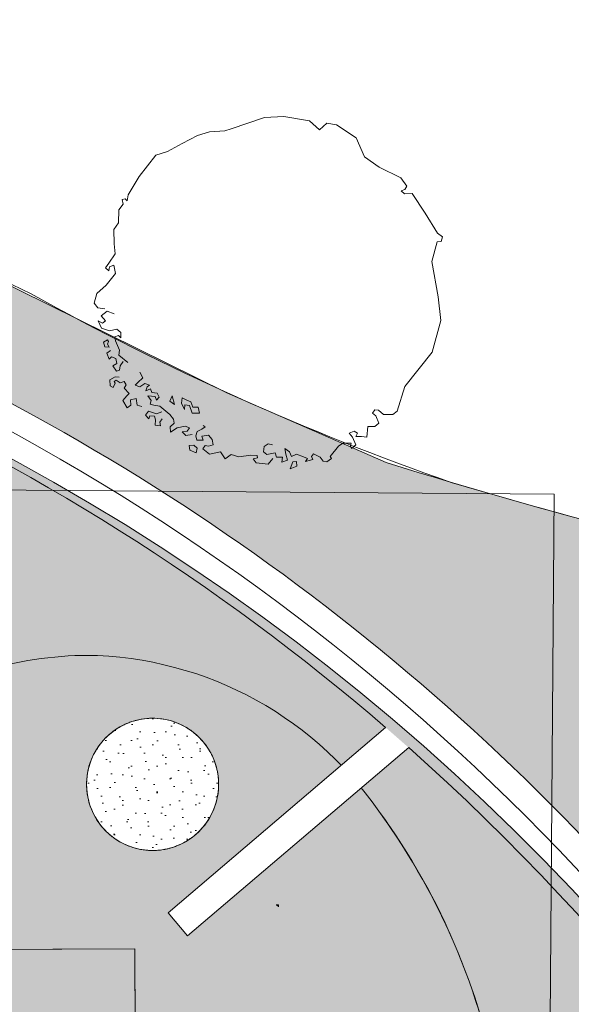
# Model space of a CAD drawing. Header units: millimetres. Extents: x 10 to 775, y -9 to 410.
# Tile 48 of 55: x 278 to 300, y 289 to 328. Entities that reach past the tile are written whole.
import ezdxf
from ezdxf.xclip import XClip

# ---------------------------------------------------------------- set-up
doc = ezdxf.new("R2010")
doc.units = ezdxf.units.MM
doc.header["$MEASUREMENT"] = 0
doc.header["$XCLIPFRAME"] = 0
doc.linetypes.add('Wipeout_Contour', pattern=[1000, 0, -1000])
for name, color, linetype in [('90 Bomen', 7, 'Continuous'), ('90 Terrein omgeving', 7, 'Continuous'), ('90 Terrein omgeving Afdek-arcering', 7, 'Continuous'), ('90 Terrein perceel', 7, 'Continuous'), ('90 Terrein perceel 2D arcering', 7, 'Continuous'), ('90 Terrein perceel Afdek-arcering', 7, 'Continuous')]:
    doc.layers.add(name, color=color, linetype=linetype)

# ---------------------------------------------------------------- blocks, each defined once
blk = doc.blocks.new('*X7')
at = {"layer": '90 Terrein omgeving Afdek-arcering', "linetype": 'Continuous', "lineweight": 0, "true_color": 0x99a3a6}
blk.add_hatch(color=253, dxfattribs=at).paths.add_polyline_path([(288.107, 292.603), (288.015, 292.605, -0.000273), (288.107, 292.531)])
blk = doc.blocks.new('*X8')
at = {"layer": '90 Terrein perceel Afdek-arcering', "linetype": 'Continuous', "lineweight": 0, "true_color": 0x99a3a6}
blk.add_hatch(color=253, dxfattribs=at).paths.add_polyline_path([(245.025, 300.581, 0.071678), (253.086, 301.852, -0.311614), (268.088, 297.437), (271.974, 299.862, -0.130679), (280.038, 302.48, -0.251809), (292.074, 296.32, -0.120048), (296.901, 284.702, -0.268396), (294.172, 276.102), (290.258, 273.652), (290.843, 272.72, -0.236828), (288.087, 262.875, -0.538053), (286.325, 263.633), (284.788, 237.324), (288.482, 237.432, -0.07769), (289.357, 243.092, -0.16797), (293.042, 247.208, -0.096986), (312.181, 249.51, -0.25949), (315.238, 247.582, -0.066974), (316.221, 240.485), (323.323, 241.654, 0.309182), (259.135, 317.654), (256.471, 318.371, 0.153026), (249.295, 311.242, 0.098127)])
blk = doc.blocks.new('*X22')
at = {"layer": '90 Terrein perceel Afdek-arcering', "linetype": 'Continuous', "lineweight": 0, "true_color": 0x99a3a6}
h = blk.add_hatch(color=253, dxfattribs=at)
h.paths.add_polyline_path([(244.821, 290.692), (282.413, 290.859), (282.476, 274.97), (272.377, 274.97), (272.377, 264.586), (282.518, 264.586), (282.627, 237.293), (284.788, 237.324), (286.325, 263.633, -0.20551), (286.992, 272.548, -0.226926), (290.258, 273.652), (294.172, 276.102, 0.268396), (296.942, 284.505, 0.120048), (292.074, 296.32, 0.251809), (280.038, 302.48, 0.130679), (271.974, 299.862), (268.088, 297.437, -0.063435), (261.832, 294.798, -0.102721), (252.529, 294.176, 0.059627), (244.821, 294.842)])
h.paths.add_polyline_path([(273.72, 295.198, -0.085604), (273.631, 295.815, -0.216071), (274.295, 297.175, -0.024159), (274.437, 297.281, -0.012832), (274.516, 297.331, -0.076518), (275.032, 297.543, -0.011025), (275.111, 297.561, -0.036896), (275.379, 297.593, -0.141923), (276.37, 297.355, -0.046449), (276.649, 297.16, -0.014795), (276.729, 297.087, -0.050478), (276.969, 296.807, -0.019592), (277.046, 296.686, -0.367209), (276.631, 294.351, -0.059162), (276.268, 294.116, -0.062337), (275.837, 293.969, -0.097312), (275.131, 293.961, -0.151267), (274.171, 294.464, -0.119279)], flags=0)
h.paths.add_polyline_path([(280.847, 296.065, -0.126459), (280.497, 297.32, -0.094674), (280.661, 298.289, -0.072315), (281.023, 298.949, -0.047719), (281.36, 299.317, -0.04482), (281.734, 299.599, -0.043121), (282.136, 299.802, -0.015693), (282.29, 299.859, -0.026447), (282.557, 299.932, -0.04172), (282.989, 299.989, -0.041712), (283.425, 299.973, -0.042105), (283.856, 299.884, -0.042931), (284.274, 299.721, -0.044289), (284.669, 299.48, -0.046396), (285.03, 299.157, -0.04972), (285.344, 298.743, -0.055429), (285.591, 298.22, -0.067627), (285.726, 297.528, -0.237587), (284.793, 295.367, -0.044597), (284.41, 295.101, -0.032547), (284.104, 294.952, -0.017028), (283.937, 294.89, -0.009945), (283.838, 294.859, -0.023795), (283.595, 294.802, -0.021833), (283.369, 294.769, -0.020625), (283.154, 294.757, -0.019954), (282.945, 294.762, -0.019719), (282.74, 294.784, -0.01989), (282.535, 294.822, -0.020492), (282.328, 294.878, -0.021622), (282.115, 294.955, -0.023489), (281.893, 295.059, -0.026554), (281.654, 295.202, -0.044444), (281.293, 295.494, -0.069581)], flags=0)
blk = doc.blocks.new('*X25')
at = {"layer": '90 Terrein omgeving Afdek-arcering', "linetype": 'Continuous', "lineweight": 0, "true_color": 0x99a3a6}
blk.add_hatch(color=253, dxfattribs=at).paths.add_polyline_path([(149.798, 272.468), (151.957, 267.42, -0.343045), (248.621, 322.041, -0.122857), (288.839, 305.28, -0.062158), (304.943, 289.867, -0.144211), (324.847, 241.997), (331.801, 244.369, 0.023501), (321.331, 273.015, 0.089942), (307.738, 294.798), (306.382, 296.681, -0.624865), (307.314, 299.522), (308.909, 299.7), (316.47, 299.014), (344.097, 295.883, 0.039013), (375.158, 295.877), (375.227, 300.701, -0.023413), (347.285, 300.853), (334.046, 301.818, -0.053223), (292.368, 310.12), (286.057, 312.881), (275.43, 318.115, 0.087441), (243.525, 326.7, 0.31395)])
blk = doc.blocks.new('Drawing_2_1', base_point=(195.726, 190.6))
at = {"layer": '90 Terrein perceel 2D arcering', "linetype": 'Continuous', "lineweight": 0, "true_color": 0x7f7f7f}
blk.add_hatch(color=8, dxfattribs=at).paths.add_polyline_path([(195.127, 233.121), (198.747, 233.135), (198.916, 191.027), (254.911, 191.252), (254.767, 227.347), (253.839, 227.344), (253.791, 239.212), (259.643, 239.235), (264.051, 237.219), (282.627, 237.293), (282.413, 290.859), (240.166, 290.689), (240.161, 291.989), (194.892, 291.808)])
at = {"layer": '90 Terrein perceel Afdek-arcering', "linetype": 'Continuous', "lineweight": 0, "true_color": 0x4ca207}
h = blk.add_hatch(dxfattribs=at)
h.set_pattern_fill('910_Puntjes_A_0001', color=74, style=0, pattern_type=2)
h.set_pattern_definition([(45, (195.72645, 192.19965), (-0.509117, 0.509117), [0, -0.48, 0, -0.72]), (110, (197.32645, 192.19965), (0.6765787, 0.2462545), [0, -0.352, 0, -0.608])])
h.paths.add_polyline_path([(282.29, 299.859, 1), (283.937, 294.89, 1)])
at = {"layer": '90 Bomen', "color": 1, "linetype": 'Continuous', "lineweight": 0}
for p, q in [((286.225, 323.327), (287.545, 323.77)), ((287.545, 323.77), (288.314, 323.818)), ((288.314, 323.818), (289.337, 323.641)), ((289.337, 323.641), (289.721, 323.29)), ((289.721, 323.29), (290.018, 323.544)), ((290.018, 323.544), (290.401, 323.488)), ((284.898, 323.061), (285.372, 323.201)), ((285.372, 323.201), (285.979, 323.245)), ((285.979, 323.245), (286.225, 323.327)), ((290.401, 323.488), (291.181, 322.966)), ((284.29, 322.742), (284.898, 323.061)), ((291.181, 322.966), (291.511, 322.224)), ((283.238, 322.284), (283.703, 322.425)), ((283.703, 322.425), (284.29, 322.742)), ((282.577, 321.437), (283.238, 322.284)), ((291.511, 322.224), (292.094, 321.808)), ((292.094, 321.808), (292.952, 321.381)), ((282.147, 320.711), (282.577, 321.437)), ((292.952, 321.381), (293.19, 321.062)), ((293.102, 320.929), (292.961, 320.87)), ((292.961, 320.87), (293.091, 320.748)), ((293.19, 321.062), (293.102, 320.929)), ((281.908, 320.525), (282.032, 320.555)), ((281.943, 320.338), (281.908, 320.525)), ((282.032, 320.555), (282.101, 320.476)), ((282.101, 320.476), (282.147, 320.711)), ((293.091, 320.748), (293.396, 320.77)), ((293.396, 320.77), (293.913, 319.981)), ((281.765, 319.61), (281.77, 320.115)), ((281.77, 320.115), (281.943, 320.338)), ((293.913, 319.981), (294.401, 319.19)), ((281.574, 319.343), (281.765, 319.61)), ((281.595, 318.777), (281.574, 319.343)), ((294.395, 318.853), (294.177, 318.071)), ((294.547, 318.864), (294.395, 318.853)), ((294.401, 319.19), (294.595, 319.051)), ((294.595, 319.051), (294.547, 318.864)), ((281.624, 318.379), (281.595, 318.777)), ((281.379, 318.003), (281.624, 318.379)), ((294.177, 318.071), (294.423, 316.671)), ((281.244, 317.825), (281.379, 318.003)), ((281.379, 317.709), (281.244, 317.825)), ((281.41, 317.858), (281.379, 317.709)), ((281.573, 317.933), (281.41, 317.858)), ((281.64, 317.602), (281.573, 317.933)), ((281.274, 317.133), (281.64, 317.602)), ((280.898, 316.81), (281.274, 317.133)), ((280.801, 316.424), (280.898, 316.81)), ((294.423, 316.671), (294.533, 315.738)), ((280.94, 316.245), (280.801, 316.424)), ((281.217, 316.203), (280.94, 316.245)), ((281.069, 315.918), (281.308, 316.104)), ((281.252, 315.721), (281.069, 315.918)), ((281.308, 316.104), (281.59, 315.999)), ((294.533, 315.738), (294.196, 314.488)), ((281.084, 315.435), (280.958, 315.721)), ((280.958, 315.721), (281.133, 315.628)), ((281.407, 315.333), (281.084, 315.435)), ((281.133, 315.628), (281.252, 315.721)), ((281.697, 315.396), (281.407, 315.333)), ((281.854, 315.261), (281.697, 315.396)), ((281.33, 314.974), (281.167, 314.876)), ((281.37, 314.909), (281.33, 314.974)), ((281.614, 315.096), (281.758, 315.148)), ((281.647, 314.93), (281.614, 315.096)), ((281.758, 315.148), (281.849, 315.05)), ((281.849, 315.05), (281.854, 315.261)), ((281.167, 314.876), (281.214, 314.692)), ((281.214, 314.692), (281.386, 314.687)), ((281.326, 314.803), (281.37, 314.909)), ((281.386, 314.687), (281.326, 314.803)), ((281.801, 314.562), (281.647, 314.93)), ((281.773, 314.371), (281.801, 314.562)), ((281.447, 314.555), (281.301, 314.441)), ((281.301, 314.441), (281.387, 314.208)), ((281.387, 314.208), (281.483, 314.301)), ((281.483, 314.301), (281.659, 314.228)), ((281.659, 314.228), (281.69, 314.042)), ((282.131, 314.082), (281.773, 314.371)), ((294.196, 314.488), (293.102, 313.12)), ((281.69, 314.042), (281.543, 313.946)), ((281.543, 313.946), (281.679, 313.733)), ((281.796, 313.776), (281.834, 313.95)), ((281.834, 313.95), (281.942, 314.112)), ((281.627, 313.507), (281.413, 313.388)), ((281.782, 313.501), (281.627, 313.507)), ((281.679, 313.733), (281.796, 313.776)), ((282.526, 313.29), (282.723, 313.473)), ((282.723, 313.473), (282.601, 313.696)), ((281.413, 313.388), (281.431, 313.15)), ((281.431, 313.15), (281.555, 313.091)), ((281.555, 313.091), (281.626, 313.257)), ((281.586, 313.323), (281.671, 313.373)), ((281.626, 313.257), (281.586, 313.323)), ((281.671, 313.373), (281.833, 313.265)), ((281.833, 313.265), (281.983, 313.328)), ((281.983, 313.328), (282.061, 313.196)), ((282.061, 313.196), (281.986, 313.054)), ((281.986, 313.054), (282.189, 312.846)), ((282.429, 313.178), (282.526, 313.29)), ((282.603, 313.107), (282.429, 313.178)), ((282.803, 313.248), (282.603, 313.107)), ((282.997, 313.178), (282.803, 313.248)), ((282.845, 312.956), (282.897, 313.107)), ((283.029, 313.033), (282.845, 312.956)), ((282.897, 313.107), (282.997, 313.178)), ((283.082, 312.889), (283.029, 313.033)), ((293.102, 313.12), (292.807, 312.148)), ((282.094, 312.754), (281.936, 312.571)), ((282.189, 312.846), (282.094, 312.754)), ((282.242, 312.593), (282.461, 312.644)), ((282.461, 312.644), (282.497, 312.39)), ((283.063, 312.572), (282.923, 312.751)), ((282.923, 312.751), (283.22, 312.731)), ((283.294, 312.863), (283.082, 312.889)), ((283.22, 312.731), (283.272, 312.588)), ((283.272, 312.588), (283.369, 312.7)), ((283.369, 312.7), (283.294, 312.863)), ((283.891, 312.76), (283.802, 312.543)), ((283.98, 312.409), (283.891, 312.76)), ((284.29, 312.676), (284.254, 312.468)), ((284.45, 312.602), (284.29, 312.676)), ((281.936, 312.571), (282.112, 312.276)), ((282.112, 312.276), (282.253, 312.391)), ((282.253, 312.391), (282.242, 312.593)), ((282.497, 312.39), (282.689, 312.335)), ((283.011, 312.421), (283.063, 312.572)), ((283.161, 312.39), (283.011, 312.421)), ((283.395, 312.344), (283.161, 312.39)), ((283.798, 312.016), (283.395, 312.344)), ((283.802, 312.543), (283.98, 312.409)), ((284.254, 312.468), (284.375, 312.22)), ((284.375, 312.22), (284.397, 312.393)), ((284.397, 312.393), (284.57, 312.372)), ((284.628, 312.513), (284.45, 312.602)), ((284.57, 312.372), (284.677, 312.071)), ((284.711, 312.313), (284.628, 312.513)), ((284.78, 312.301), (284.711, 312.313)), ((284.916, 312.312), (284.78, 312.301)), ((284.968, 312.076), (284.916, 312.312)), ((282.947, 312.143), (282.833, 311.987)), ((282.833, 311.987), (282.969, 311.85)), ((283.271, 312.041), (282.947, 312.143)), ((282.969, 311.85), (283.003, 311.958)), ((283.003, 311.958), (283.193, 311.951)), ((283.193, 311.951), (283.225, 311.806)), ((283.475, 312.119), (283.271, 312.041)), ((283.4, 311.713), (283.495, 311.847)), ((283.938, 311.837), (283.798, 312.016)), ((283.971, 311.671), (283.938, 311.837)), ((284.677, 312.071), (284.968, 312.076)), ((291.914, 312.205), (291.831, 312.076)), ((291.831, 312.076), (291.962, 311.964)), ((292.068, 312.186), (291.914, 312.205)), ((291.962, 311.964), (292.082, 311.678)), ((292.265, 312.017), (292.068, 312.186)), ((292.633, 312.013), (292.265, 312.017)), ((292.807, 312.148), (292.633, 312.013)), ((283.225, 311.806), (283.219, 311.595)), ((283.219, 311.595), (283.432, 311.568)), ((283.432, 311.568), (283.4, 311.713)), ((283.813, 311.534), (283.971, 311.671)), ((283.828, 311.324), (283.813, 311.534)), ((284.09, 311.491), (283.828, 311.324)), ((284.4, 311.556), (284.09, 311.491)), ((284.574, 311.484), (284.4, 311.556)), ((284.479, 311.351), (284.574, 311.484)), ((285.062, 311.436), (285.202, 311.531)), ((285.202, 311.531), (285.114, 311.587)), ((291.64, 311.543), (291.608, 311.12)), ((291.916, 311.536), (291.64, 311.543)), ((292.082, 311.678), (291.916, 311.536)), ((284.29, 311.337), (284.479, 311.351)), ((284.428, 311.179), (284.29, 311.337)), ((284.678, 311.219), (284.428, 311.179)), ((284.829, 311.167), (284.879, 311.339)), ((284.862, 311.001), (284.829, 311.167)), ((284.879, 311.339), (285.062, 311.436)), ((285.331, 311.204), (285.061, 311.163)), ((285.061, 311.163), (285.115, 310.998)), ((285.471, 311.025), (285.331, 311.204)), ((291.107, 311.356), (290.902, 311.278)), ((290.902, 311.278), (291.04, 311.12)), ((291.04, 311.12), (291.168, 310.814)), ((291.238, 311.282), (291.107, 311.356)), ((291.164, 311.15), (291.238, 311.282)), ((291.389, 311.142), (291.164, 311.15)), ((291.608, 311.12), (291.389, 311.142)), ((284.751, 310.803), (284.562, 310.789)), ((284.562, 310.789), (284.59, 310.606)), ((284.885, 310.687), (284.751, 310.803)), ((284.846, 310.493), (284.885, 310.687)), ((285.115, 310.998), (284.862, 311.001)), ((285.098, 310.66), (285.193, 310.794)), ((285.193, 310.794), (285.322, 310.761)), ((285.322, 310.761), (285.507, 310.817)), ((285.507, 310.817), (285.471, 311.025)), ((287.505, 310.544), (287.532, 310.756)), ((287.532, 310.756), (287.693, 310.852)), ((287.693, 310.852), (287.863, 310.822)), ((288.537, 310.535), (288.359, 310.67)), ((288.359, 310.67), (288.397, 310.441)), ((290.477, 310.763), (290.149, 310.36)), ((290.658, 310.881), (290.477, 310.763)), ((290.982, 310.886), (290.658, 310.881)), ((290.96, 310.777), (290.982, 310.886)), ((290.989, 310.674), (290.96, 310.777)), ((291.168, 310.814), (290.989, 310.674)), ((284.59, 310.606), (284.846, 310.493)), ((285.366, 310.449), (285.098, 310.66)), ((285.801, 310.544), (285.366, 310.449)), ((285.99, 310.263), (285.801, 310.544)), ((286.23, 310.428), (285.99, 310.263)), ((286.531, 310.345), (286.23, 310.428)), ((287.011, 310.402), (286.531, 310.345)), ((287.263, 310.399), (287.011, 310.402)), ((287.105, 310.261), (287.271, 310.295)), ((287.271, 310.295), (287.263, 310.399)), ((287.64, 310.427), (287.505, 310.544)), ((287.972, 310.494), (287.64, 310.427)), ((287.883, 310.277), (287.689, 310.052)), ((288.026, 310.329), (287.972, 310.494)), ((288.258, 310.326), (288.026, 310.329)), ((288.23, 310.134), (288.258, 310.326)), ((288.397, 310.441), (288.455, 310.214)), ((288.614, 310.352), (288.537, 310.535)), ((288.817, 310.451), (288.614, 310.352)), ((289.098, 310.345), (288.817, 310.451)), ((289.251, 310.273), (289.098, 310.345)), ((289.169, 310.155), (289.251, 310.273)), ((289.489, 310.459), (289.413, 310.348)), ((289.413, 310.348), (289.458, 310.233)), ((289.758, 310.328), (289.489, 310.459)), ((289.868, 310.171), (289.758, 310.328)), ((290.197, 310.279), (290.018, 310.14)), ((290.149, 310.36), (290.197, 310.279)), ((287.222, 310.102), (287.105, 310.261)), ((287.689, 310.052), (287.222, 310.102)), ((288.455, 310.214), (288.23, 310.134)), ((288.671, 310.146), (288.565, 309.864)), ((288.565, 309.864), (288.831, 309.968)), ((288.817, 310.156), (288.671, 310.146)), ((288.831, 309.968), (288.817, 310.156)), ((289.458, 310.233), (289.169, 310.155)), ((290.018, 310.14), (289.868, 310.171))]:
    blk.add_line(p, q, dxfattribs=at)
at = {"layer": '90 Terrein omgeving', "color": 2, "linetype": 'Continuous', "lineweight": 0, "flags": 128}
blk.add_lwpolyline([(375.615, 327.656), (124.607, 331.369), (149.798, 272.468, -0.340746), (252.563, 325.466, -0.068067), (278.302, 316.791, 0.04296), (294.941, 309.33, 0.049721), (334.046, 301.818), (347.285, 300.853, 0.023413), (375.227, 300.701)], format="xyb", close=True, dxfattribs=at)
at = {"layer": '90 Terrein omgeving', "color": 9, "linetype": 'Continuous', "lineweight": 0, "flags": 128}
for points in [[(149.798, 272.468), (151.957, 267.42, -0.343045), (248.621, 322.041, -0.122857), (288.839, 305.28, -0.062158), (304.943, 289.867, -0.144211), (324.847, 241.997), (331.801, 244.369, 0.023501), (321.331, 273.015, 0.089942), (307.738, 294.798), (306.382, 296.681, -0.624865), (307.314, 299.522), (308.909, 299.7), (316.47, 299.014), (344.097, 295.883, 0.039013), (375.158, 295.877), (375.227, 300.701, -0.023413), (347.285, 300.853), (334.046, 301.818, -0.053223), (292.368, 310.12), (286.057, 312.881), (275.43, 318.115, 0.087441), (243.525, 326.7, 0.31395)], [(288.107, 292.603), (288.015, 292.605, -0.000273), (288.107, 292.531)]]:
    blk.add_lwpolyline(points, format="xyb", close=True, dxfattribs=at)
at = {"layer": '90 Terrein omgeving', "color": 2, "linetype": 'Continuous', "lineweight": 0, "flags": 128}
blk.add_lwpolyline([(149.027, 309.997), (299.023, 308.857), (297.967, 169.92), (147.971, 171.06)], close=True, dxfattribs=at)
at = {"layer": '90 Terrein perceel', "color": 9, "linetype": 'Continuous', "lineweight": 0, "flags": 128}
for points in [[(245.025, 300.581, 0.071678), (253.086, 301.852, -0.311614), (268.088, 297.437), (271.974, 299.862, -0.130679), (280.038, 302.48, -0.251809), (292.074, 296.32, -0.120048), (296.901, 284.702, -0.268396), (294.172, 276.102), (290.258, 273.652), (290.843, 272.72, -0.236828), (288.087, 262.875, -0.538053), (286.325, 263.633), (284.788, 237.324), (288.482, 237.432, -0.07769), (289.357, 243.092, -0.16797), (293.042, 247.208, -0.096986), (312.181, 249.51, -0.25949), (315.238, 247.582, -0.066974), (316.221, 240.485), (323.323, 241.654, 0.309182), (259.135, 317.654), (256.471, 318.371, 0.153026), (249.295, 311.242, 0.098127)], [(244.821, 290.692), (244.821, 294.842, -0.059627), (252.529, 294.176, 0.102721), (261.832, 294.798, 0.063435), (268.088, 297.437), (271.974, 299.862, -0.130679), (280.038, 302.48, -0.251809), (292.074, 296.32, -0.120048), (296.942, 284.505, -0.268396), (294.172, 276.102), (290.258, 273.652, 0.226926), (286.992, 272.548, 0.20551), (286.325, 263.633), (284.788, 237.324), (282.627, 237.293), (282.518, 264.586), (272.377, 264.586), (272.377, 274.97), (282.476, 274.97), (282.413, 290.859)], [(280.847, 296.065, 0.069581), (281.293, 295.494, 0.044444), (281.654, 295.202, 0.026554), (281.893, 295.059, 0.023489), (282.115, 294.955, 0.021622), (282.328, 294.878, 0.020492), (282.535, 294.822, 0.01989), (282.74, 294.784, 0.019719), (282.945, 294.762, 0.019954), (283.154, 294.757, 0.020625), (283.369, 294.769, 0.021833), (283.595, 294.802, 0.023795), (283.838, 294.859, 0.009945), (283.937, 294.89, 0.017028), (284.104, 294.952, 0.032547), (284.41, 295.101, 0.044597), (284.793, 295.367, 0.237587), (285.726, 297.528, 0.067627), (285.591, 298.22, 0.055429), (285.344, 298.743, 0.04972), (285.03, 299.157, 0.046396), (284.669, 299.48, 0.044289), (284.274, 299.721, 0.042931), (283.856, 299.884, 0.042105), (283.425, 299.973, 0.041712), (282.989, 299.989, 0.04172), (282.557, 299.932, 0.026447), (282.29, 299.859, 0.015693), (282.136, 299.802, 0.043121), (281.734, 299.599, 0.04482), (281.36, 299.317, 0.047719), (281.023, 298.949, 0.072315), (280.661, 298.289, 0.094674), (280.497, 297.32, 0.126459)]]:
    blk.add_lwpolyline(points, format="xyb", close=True, dxfattribs=at)
at = {"layer": '90 Terrein perceel', "color": 1, "linetype": 'Continuous', "lineweight": 0, "flags": 128}
blk.add_lwpolyline([(282.29, 299.859, 1), (283.937, 294.89, 1)], format="xyb", close=True, dxfattribs=at)
at = {"layer": '90 Terrein perceel', "color": 9, "linetype": 'Continuous', "lineweight": 0, "flags": 128}
blk.add_lwpolyline([(195.127, 233.121), (198.747, 233.135), (198.916, 191.027), (254.911, 191.252), (254.767, 227.347), (253.839, 227.344), (253.791, 239.212), (259.643, 239.235), (264.051, 237.219), (282.627, 237.293), (282.413, 290.859), (240.166, 290.689), (240.161, 291.989), (194.892, 291.808)], close=True, dxfattribs=at)
at = {"layer": '90 Terrein perceel', "color": 2, "linetype": 'Continuous', "lineweight": 0}
for radius, start, end in [(89.282, 5.62298, 83.34701), (88.082, 49.25683, 83.34701), (88.082, 5.62298, 48.46766)]:
    blk.add_arc((234.86, 232.891), radius, start, end, dxfattribs=at)
at = {"layer": '90 Terrein omgeving', "color": 4, "linetype": 'Continuous', "lineweight": 0}
for name in ['*X25', '*X8', '*X22', '*X7']:
    blk.add_blockref(name, (0, 0), dxfattribs=at)
at = {"color": 254, "linetype": 'Wipeout_Contour', "lineweight": 0, "ltscale": 1651.90679}
blk.add_wipeout([(284.502, 291.372), (293.262, 298.828), (292.348, 299.626), (283.725, 292.285)], dxfattribs=at).dxf.layer = '90 Terrein perceel Afdek-arcering'
at = {"layer": '90 Terrein perceel', "color": 2, "linetype": 'Continuous', "lineweight": 0, "flags": 128}
for points in [[(292.348, 299.626), (283.725, 292.285)], [(284.502, 291.372), (293.262, 298.828)], [(283.725, 292.285), (284.502, 291.372)]]:
    blk.add_lwpolyline(points, dxfattribs=at)

msp = doc.modelspace()

# ---------------------------------------------------------------- block references
at = {"color": 4, "linetype": 'Continuous', "lineweight": 0}
ref = msp.add_blockref('Drawing_2_1', (195.726, 190.6), dxfattribs=at)
XClip(ref).set_block_clipping_path([(13.0206592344, 12.916219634), (383.2510991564, 406.4150374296)])

doc.saveas('drawing.dxf')
